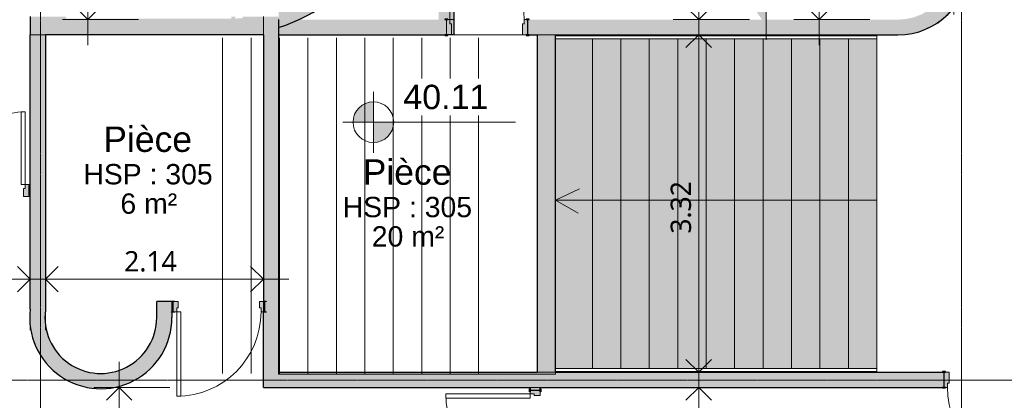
# Model space of a CAD drawing. Header units: millimetres. Extents: x -61176 to 31560, y -11428 to 53287.
# Tile 67 of 124: x -7432 to 2259, y 5620 to 9363. Entities that reach past the tile are written whole.
import ezdxf

# ---------------------------------------------------------------- set-up
doc = ezdxf.new("R2010")
doc.units = ezdxf.units.MM
for name, pattern in [('Caché', [7.14375, 4.7625, -2.38125]), ('Ligne de quadrillage', [22.225, 12.7, -3.175, 3.175, -3.175]), ('Projeté', [3.96875, 2.38125, -1.5875])]:
    doc.linetypes.add(name, pattern=pattern)
for name, color, linetype, lineweight in [('A-ANNO-DIMS', 211, 'Continuous', 9), ('A-ANNO-DIMS-100', 211, 'Continuous', 9), ('A-AREA-IDEN', 2, 'Continuous', 9), ('A-DETL-HDLN', 90, 'Caché', 9), ('A-DETL-THIN', 151, 'Continuous', 9), ('A-DOOR', 31, 'Continuous', 9), ('A-DOOR-FRAM', 31, 'Continuous', 9), ('A-FLOR', 192, 'Continuous', 9), ('A-FLOR-HRAL', 11, 'Continuous', 9), ('A-WALL', 113, 'Continuous', 9), ('G-ANNO-DIMS', 111, 'Continuous', 9), ('I-WALL', 2, 'Continuous', 9), ('S-GRID', 1, 'Continuous', 9), ('S-STRS', 31, 'Continuous', 9), ('S-STRS-ANNO', 31, 'Continuous', 9)]:
    doc.layers.add(name, color=color, linetype=linetype, lineweight=lineweight)
doc.styles.add('Arial_1', font='arial.ttf', dxfattribs={"height": 200})
doc.styles.add('Arial_2', font='arial.ttf', dxfattribs={"height": 240})
doc.styles.add('Arial_B', font='txt', dxfattribs={"height": 250})
doc.styles.add('Trebuchet MS_B', font='txt', dxfattribs={"height": 200})
doc.dimstyles.new('Cotes_linéaires_rouge_2mm', dxfattribs={"dimscale": 304.8, "dimtxt": 206.190181, "dimasz": 0.410105, "dimexe": 0.82021, "dimexo": 0.0625, "dimgap": 0.065617, "dimtad": 1, "dimlfac": 0.001, "dimrnd": 0.01, "dimzin": 0, "dimdsep": 46, "dimtxsty": 'Trebuchet MS_B', "dimblk1": 'OPEN30', "dimblk2": 'OPEN30', "dimsah": 1, "dimcen": 0.09, "dimdle": 0.82021, "dimazin": 0, "dimtfac": 1, "dimtdec": 4, "dimtix": 1, "dimtmove": 0, "dimatfit": 3, "dimfxl": 1.64042, "dimfxlon": 1, "dimtvp": 1, "dimtolj": 1, "dimtzin": 0, "dimarcsym": 2})

# ---------------------------------------------------------------- blocks, each defined once
blk = doc.blocks.new('Garde-corps - Garde-corps-971885-Niveau 1')
at = {"layer": 'A-FLOR-HRAL'}
for p, q in [((-5934.4, 1004.4), (-5904.4, 1004.4)), ((-5934.4, -2159.1), (-5934.4, 1004.4)), ((-5904.4, -2159.1), (-5904.4, 1004.4))]:
    blk.add_line(p, q, dxfattribs=at)
blk = doc.blocks.new('Garde-corps - Garde-corps-971889-Niveau 1')
at = {"layer": 'A-FLOR-HRAL'}
for p, q in [((-9203.6, 1004.4), (-9173.6, 1004.4)), ((-9203.6, -2159.1), (-9203.6, 1004.4)), ((-9173.6, -2159.1), (-9173.6, 1004.4))]:
    blk.add_line(p, q, dxfattribs=at)
blk = doc.blocks.new('Double _R_ - 1_43m x 2_04m-V4-Niveau 1')
at = {"layer": 'A-DOOR-FRAM'}
h = blk.add_hatch(color=254, dxfattribs=at)
h.paths.add_polyline_path([(-700, -58), (-700, -50), (-760, -50), (-760, -58), (-750, -58)])
h.paths.add_polyline_path([(-750, 50), (-715, 50), (-715, 58), (-760, 58), (-760, 50)])
h = blk.add_hatch(color=254, dxfattribs=at)
h.paths.add_polyline_path([(760, -58), (760, -50), (750, -50), (750, 50), (760, 50), (760, 58), (715, 58), (715, 18), (700, 18), (700, -58), (750, -58)])
h.paths.add_polyline_path([(-750, -50), (-700, -50), (-700, 18), (-715, 18), (-715, 50), (-750, 50)])
at = {"layer": 'A-DOOR'}
for p, q in [((-675, 773), (-715, 773)), ((-715, 773), (-715, 58)), ((-675, 58), (-675, 773)), ((675, 58), (675, 773)), ((675, 773), (715, 773)), ((715, 773), (715, 58)), ((-715, 58), (-675, 58)), ((715, 58), (675, 58))]:
    blk.add_line(p, q, dxfattribs=at)
for centre, start, end in [((-715, 58), 0, 90), ((715, 58), 90, 180)]:
    blk.add_arc(centre, 715, start, end, dxfattribs=at)
at = {"layer": 'A-DOOR-FRAM', "lineweight": 18}
for p, q in [((-760, 58), (-715, 58)), ((-760, 50), (-760, 58)), ((-750, 50), (-760, 50)), ((-750, -50), (-750, 50)), ((-715, 58), (-715, 50)), ((-715, 50), (-715, 18)), ((-715, 18), (-700, 18)), ((-700, 18), (-700, -50)), ((700, 18), (715, 18)), ((700, -58), (700, 18)), ((715, 58), (760, 58)), ((715, 18), (715, 58)), ((750, 50), (750, -50)), ((760, 50), (750, 50)), ((760, 58), (760, 50)), ((-760, -50), (-750, -50)), ((-760, -58), (-760, -50)), ((-700, -58), (-760, -58)), ((-700, -50), (-700, -58)), ((760, -58), (700, -58)), ((750, -50), (760, -50)), ((760, -50), (760, -58))]:
    blk.add_line(p, q, dxfattribs=at)
blk = doc.blocks.new('__Int_ Simple - __PP _0_83m x 2_04m_-1519624-Niveau 1')
at = {"layer": 'A-DOOR'}
h = blk.add_hatch(color=254, dxfattribs=at)
h.paths.add_polyline_path([(-500, -80), (-470, -80), (-470, -75), (-500, -75)])
h.paths.add_polyline_path([(430, -80), (430, -75), (400, -75), (400, -80)])
h.paths.add_polyline_path([(-470, 75), (-470, 80), (-500, 80), (-500, 75)])
h.paths.add_polyline_path([(400, 75), (430, 75), (430, 80), (400, 80)])
at = {"layer": 'A-DOOR-FRAM'}
h = blk.add_hatch(color=254, dxfattribs=at)
h.paths.add_polyline_path([(380, -75), (415, -75), (415, 75), (365, 75), (365, -35), (380, -35)])
h.paths.add_polyline_path([(-450, -75), (-450, -35), (-435, -35), (-435, 75), (-485, 75), (-485, -75)])
at = {"layer": 'A-DOOR', "lineweight": 25}
for p, q in [((-470, 80), (-500, 80)), ((-500, 80), (-500, 75)), ((-500, 75), (-470, 75)), ((-470, 75), (-470, 80)), ((430, 80), (400, 80)), ((400, 80), (400, 75)), ((400, 75), (430, 75)), ((430, 75), (430, 80)), ((-470, -75), (-500, -75)), ((-500, -75), (-500, -80)), ((-500, -80), (-470, -80)), ((-470, -80), (-470, -75)), ((430, -75), (400, -75)), ((400, -75), (400, -80)), ((400, -80), (430, -80)), ((430, -80), (430, -75))]:
    blk.add_line(p, q, dxfattribs=at)
at = {"layer": 'A-DOOR'}
for p, q in [((380, -75), (340, -75)), ((340, -905), (340, -75)), ((380, -75), (380, -905)), ((380, -905), (340, -905))]:
    blk.add_line(p, q, dxfattribs=at)
blk.add_arc((380, -75), 830, 180, 270, dxfattribs=at)
at = {"layer": 'A-DOOR-FRAM', "lineweight": 18}
for p, q in [((-485, 75), (-485, -75)), ((-435, 75), (-485, 75)), ((-435, -35), (-435, 75)), ((415, 75), (365, 75)), ((365, 75), (365, -35)), ((415, -75), (415, 75)), ((-485, -75), (-450, -75)), ((-450, -75), (-450, -35)), ((-450, -35), (-435, -35)), ((365, -35), (380, -35)), ((380, -35), (380, -75)), ((380, -75), (415, -75))]:
    blk.add_line(p, q, dxfattribs=at)
blk = doc.blocks.new('__Int_ Simple - __PP _0_83m x 2_04m_-1519594-Niveau 1')
at = {"layer": 'A-DOOR'}
h = blk.add_hatch(color=254, dxfattribs=at)
h.paths.add_polyline_path([(-500, -55), (-470, -55), (-470, -50), (-500, -50)])
h.paths.add_polyline_path([(-500, 50), (-470, 50), (-470, 55), (-500, 55)])
h.paths.add_polyline_path([(400, -55), (430, -55), (430, -50), (400, -50)])
h.paths.add_polyline_path([(400, 55), (400, 50), (430, 50), (430, 55)])
at = {"layer": 'A-DOOR-FRAM'}
h = blk.add_hatch(color=254, dxfattribs=at)
h.paths.add_polyline_path([(-485, 50), (-485, -50), (-435, -50), (-435, 10), (-450, 10), (-450, 50)])
h.paths.add_polyline_path([(365, -50), (415, -50), (415, 50), (380, 50), (380, 10), (365, 10)])
at = {"layer": 'A-DOOR'}
for p, q in [((380, 880), (340, 880)), ((340, 880), (340, 50)), ((380, 50), (380, 880)), ((380, 50), (340, 50))]:
    blk.add_line(p, q, dxfattribs=at)
at = {"layer": 'A-DOOR', "lineweight": 25}
for p, q in [((-500, 50), (-500, 55)), ((-500, 55), (-470, 55)), ((-470, 50), (-500, 50)), ((-470, 55), (-470, 50)), ((400, 50), (400, 55)), ((400, 55), (430, 55)), ((430, 50), (400, 50)), ((430, 55), (430, 50)), ((-500, -55), (-500, -50)), ((-500, -50), (-470, -50)), ((-470, -55), (-500, -55)), ((-470, -50), (-470, -55)), ((400, -55), (400, -50)), ((400, -50), (430, -50)), ((430, -55), (400, -55)), ((430, -50), (430, -55))]:
    blk.add_line(p, q, dxfattribs=at)
at = {"layer": 'A-DOOR'}
blk.add_arc((380, 50), 830, 90, 180, dxfattribs=at)
at = {"layer": 'A-DOOR-FRAM', "lineweight": 18}
for p, q in [((-485, 50), (-450, 50)), ((-485, -50), (-485, 50)), ((-450, 50), (-450, 10)), ((-450, 10), (-435, 10)), ((-435, 10), (-435, -50)), ((365, 10), (380, 10)), ((365, -50), (365, 10)), ((380, 50), (415, 50)), ((380, 10), (380, 50)), ((415, 50), (415, -50)), ((-435, -50), (-485, -50)), ((415, -50), (365, -50))]:
    blk.add_line(p, q, dxfattribs=at)
blk = doc.blocks.new('__Int_ Simple - __PP _0_73m x 2_04m_-1265892-Niveau 1')
at = {"layer": 'A-DOOR'}
h = blk.add_hatch(color=254, dxfattribs=at)
h.paths.add_polyline_path([(-450, 80), (-450, 75), (-420, 75), (-420, 80)])
h.paths.add_polyline_path([(-450, -80), (-420, -80), (-420, -75), (-450, -75)])
h.paths.add_polyline_path([(350, -75), (350, -80), (380, -80), (380, -75)])
h.paths.add_polyline_path([(350, 80), (350, 75), (380, 75), (380, 80)])
at = {"layer": 'A-DOOR-FRAM'}
h = blk.add_hatch(color=254, dxfattribs=at)
h.paths.add_polyline_path([(-435, -75), (-400, -75), (-400, -35), (-385, -35), (-385, 75), (-435, 75)])
h.paths.add_polyline_path([(315, -35), (330, -35), (330, -75), (365, -75), (365, 75), (315, 75)])
at = {"layer": 'A-DOOR', "lineweight": 25}
for p, q in [((-420, 80), (-450, 80)), ((-450, 80), (-450, 75)), ((-450, 75), (-420, 75)), ((-420, 75), (-420, 80)), ((380, 80), (350, 80)), ((350, 80), (350, 75)), ((350, 75), (380, 75)), ((380, 75), (380, 80)), ((-420, -75), (-450, -75)), ((-450, -75), (-450, -80)), ((-450, -80), (-420, -80)), ((-420, -80), (-420, -75)), ((380, -75), (350, -75)), ((350, -75), (350, -80)), ((350, -80), (380, -80)), ((380, -80), (380, -75))]:
    blk.add_line(p, q, dxfattribs=at)
at = {"layer": 'A-DOOR'}
for p, q in [((330, -75), (290, -75)), ((290, -805), (290, -75)), ((330, -75), (330, -805)), ((330, -805), (290, -805))]:
    blk.add_line(p, q, dxfattribs=at)
blk.add_arc((330, -75), 730, 180, 270, dxfattribs=at)
at = {"layer": 'A-DOOR-FRAM', "lineweight": 18}
for p, q in [((-435, 75), (-435, -75)), ((-385, 75), (-435, 75)), ((-385, -35), (-385, 75)), ((365, 75), (315, 75)), ((315, 75), (315, -35)), ((365, -75), (365, 75)), ((-435, -75), (-400, -75)), ((-400, -75), (-400, -35)), ((-400, -35), (-385, -35)), ((315, -35), (330, -35)), ((330, -35), (330, -75)), ((330, -75), (365, -75))]:
    blk.add_line(p, q, dxfattribs=at)
blk = doc.blocks.new('Cotes d_élévation - Cote d_élévation - Cible remplie-10655-Niveau 1')
at = {"layer": 'G-ANNO-DIMS'}
h = blk.add_hatch(color=256, dxfattribs=at)
edge = h.paths.add_edge_path()
edge.add_line((0, 0), (-2, 0))
edge.add_arc((0, 0), 2, 90, 180, ccw=False)
edge.add_line((0, 2), (0, 0))
h = blk.add_hatch(color=256, dxfattribs=at)
edge = h.paths.add_edge_path()
edge.add_line((0, 0), (2, 0))
edge.add_arc((0, 0), 2, 270, 360, ccw=False)
edge.add_line((0, -2), (0, 0))
for p, q in [((0, -3), (0, 3)), ((-3, 0), (14, 0))]:
    blk.add_line(p, q, dxfattribs=at)
blk.add_circle((0, 0), 2, dxfattribs=at)
blk = doc.blocks.new('DIMBLOCK159-Niveau 1')
at = {"layer": 'A-ANNO-DIMS-100'}
for p, q in [((-6453.3, 5997.7), (-6453.3, 3694)), ((-5953.3, 5747.7), (-6703.3, 5747.7)), ((-6453.3, 5747.7), (-5953.3, 5747.7)), ((-5953.3, 3944), (-6703.3, 3944)), ((-6453.3, 3944), (-5953.3, 3944))]:
    blk.add_line(p, q, dxfattribs=at)
at = {"layer": 'A-ANNO-DIMS-100', "lineweight": 25}
for p, q in [((-6453.3, 5747.7), (-6578.3, 5622.7)), ((-6453.3, 5747.7), (-6328.3, 5622.7)), ((-6453.3, 3944), (-6578.3, 4069)), ((-6453.3, 3944), (-6328.3, 4069))]:
    blk.add_line(p, q, dxfattribs=at)
at = {"layer": 'A-ANNO-DIMS-100', "color": 0, "insert": (-6729.2, 4548.8), "char_height": 200, "width": 712.929, "attachment_point": 1, "rotation": 90, "line_spacing_factor": 1.048425, "style": 'Trebuchet MS_B'}
blk.add_mtext('1.80', dxfattribs=at)
blk = doc.blocks.new('_Open30')
at = {"color": 0, "linetype": 'ByBlock', "lineweight": -2}
for p, q in [((-1, 0.268), (0, 0)), ((0, 0), (-1, -0.268)), ((0, 0), (-1, 0))]:
    blk.add_line(p, q, dxfattribs=at)
blk = doc.blocks.new('DIMBLOCK160-Niveau 1')
at = {"layer": 'A-ANNO-DIMS-100'}
for p, q in [((-8771.3, 6311.3), (-8771.3, 7061.3)), ((-7329.1, 6311.3), (-7329.1, 7061.3)), ((-7079.1, 6811.3), (-9021.3, 6811.3)), ((-8771.3, 6811.3), (-8771.3, 6311.3)), ((-7329.1, 6811.3), (-7329.1, 6311.3))]:
    blk.add_line(p, q, dxfattribs=at)
at = {"layer": 'A-ANNO-DIMS-100', "lineweight": 25}
for p, q in [((-8771.3, 6811.3), (-8646.3, 6936.3)), ((-7329.1, 6811.3), (-7454.1, 6936.3)), ((-8771.3, 6811.3), (-8646.3, 6686.3)), ((-7329.1, 6811.3), (-7454.1, 6686.3))]:
    blk.add_line(p, q, dxfattribs=at)
at = {"layer": 'A-ANNO-DIMS-100', "color": 0, "insert": (-8347.2, 7087.2), "char_height": 200, "width": 712.929, "attachment_point": 1, "rotation": 360, "line_spacing_factor": 1.048425, "style": 'Trebuchet MS_B'}
blk.add_mtext('1.44', dxfattribs=at)
blk = doc.blocks.new('DIMBLOCK161-Niveau 1')
at = {"layer": 'A-ANNO-DIMS-100'}
for p, q in [((-7179.1, 6311.3), (-7179.1, 7061.3)), ((-5034.1, 6311.3), (-5034.1, 7061.3)), ((-4784.1, 6811.3), (-7429.1, 6811.3)), ((-7179.1, 6811.3), (-7179.1, 6311.3)), ((-5034.1, 6811.3), (-5034.1, 6311.3))]:
    blk.add_line(p, q, dxfattribs=at)
at = {"layer": 'A-ANNO-DIMS-100', "lineweight": 25}
for p, q in [((-7179.1, 6811.3), (-7054.1, 6936.3)), ((-5034.1, 6811.3), (-5159.1, 6936.3)), ((-7179.1, 6811.3), (-7054.1, 6686.3)), ((-5034.1, 6811.3), (-5159.1, 6686.3))]:
    blk.add_line(p, q, dxfattribs=at)
at = {"layer": 'A-ANNO-DIMS-100', "color": 0, "insert": (-6403.7, 7087.2), "char_height": 200, "width": 712.929, "attachment_point": 1, "rotation": 360, "line_spacing_factor": 1.048425, "style": 'Trebuchet MS_B'}
blk.add_mtext('2.14', dxfattribs=at)
blk = doc.blocks.new('DIMBLOCK169-Niveau 1')
at = {"layer": 'A-ANNO-DIMS-100'}
for p, q in [((-749.3, 16044), (-749.3, 9114)), ((-249.3, 15794), (-999.3, 15794)), ((-749.3, 15794), (-249.3, 15794)), ((-249.3, 9364), (-999.3, 9364)), ((-749.3, 9364), (-249.3, 9364))]:
    blk.add_line(p, q, dxfattribs=at)
at = {"layer": 'A-ANNO-DIMS-100', "lineweight": 25}
for p, q in [((-749.3, 15794), (-874.3, 15669)), ((-749.3, 15794), (-624.3, 15669)), ((-749.3, 9364), (-874.3, 9489)), ((-749.3, 9364), (-624.3, 9489))]:
    blk.add_line(p, q, dxfattribs=at)
at = {"layer": 'A-ANNO-DIMS-100', "color": 0, "insert": (-1025.2, 12281.9), "char_height": 200, "width": 712.929, "attachment_point": 1, "rotation": 90, "line_spacing_factor": 1.048425, "style": 'Trebuchet MS_B'}
blk.add_mtext('6.43', dxfattribs=at)
blk = doc.blocks.new('DIMBLOCK170-Niveau 1')
at = {"layer": 'A-ANNO-DIMS-100'}
for p, q in [((-749.3, 9464), (-749.3, 5647.7)), ((-249.3, 9214), (-999.3, 9214)), ((-749.3, 9214), (-249.3, 9214)), ((-249.3, 5897.7), (-999.3, 5897.7)), ((-749.3, 5897.7), (-249.3, 5897.7))]:
    blk.add_line(p, q, dxfattribs=at)
at = {"layer": 'A-ANNO-DIMS-100', "lineweight": 25}
for p, q in [((-749.3, 9214), (-874.3, 9089)), ((-749.3, 9214), (-624.3, 9089)), ((-749.3, 5897.7), (-874.3, 6022.7)), ((-749.3, 5897.7), (-624.3, 6022.7))]:
    blk.add_line(p, q, dxfattribs=at)
at = {"layer": 'A-ANNO-DIMS-100', "color": 0, "insert": (-1025.2, 7258.8), "char_height": 200, "width": 712.929, "attachment_point": 1, "rotation": 90, "line_spacing_factor": 1.048425, "style": 'Trebuchet MS_B'}
blk.add_mtext('3.32', dxfattribs=at)
blk = doc.blocks.new('DIMBLOCK171-Niveau 1')
at = {"layer": 'A-ANNO-DIMS-100'}
for p, q in [((-749.3, 5997.7), (-749.3, 3694)), ((-249.3, 5747.7), (-999.3, 5747.7)), ((-749.3, 5747.7), (-249.3, 5747.7)), ((-249.3, 3944), (-999.3, 3944)), ((-749.3, 3944), (-249.3, 3944))]:
    blk.add_line(p, q, dxfattribs=at)
at = {"layer": 'A-ANNO-DIMS-100', "lineweight": 25}
for p, q in [((-749.3, 5747.7), (-874.3, 5622.7)), ((-749.3, 5747.7), (-624.3, 5622.7)), ((-749.3, 3944), (-874.3, 4069)), ((-749.3, 3944), (-624.3, 4069))]:
    blk.add_line(p, q, dxfattribs=at)
at = {"layer": 'A-ANNO-DIMS-100', "color": 0, "insert": (-1025.2, 4548.8), "char_height": 200, "width": 712.929, "attachment_point": 1, "rotation": 90, "line_spacing_factor": 1.048425, "style": 'Trebuchet MS_B'}
blk.add_mtext('1.80', dxfattribs=at)
blk = doc.blocks.new('DIMBLOCK201-Niveau 1')
at = {"layer": 'A-ANNO-DIMS-100'}
for p, q in [((436.8, 12256.9), (436.8, 9114)), ((936.8, 12006.9), (186.8, 12006.9)), ((436.8, 12006.9), (936.8, 12006.9)), ((936.8, 9364), (186.8, 9364)), ((436.8, 9364), (936.8, 9364))]:
    blk.add_line(p, q, dxfattribs=at)
at = {"layer": 'A-ANNO-DIMS-100', "lineweight": 25}
for p, q in [((436.8, 12006.9), (311.8, 11881.9)), ((436.8, 12006.9), (561.8, 11881.9)), ((436.8, 9364), (311.8, 9489)), ((436.8, 9364), (561.8, 9489))]:
    blk.add_line(p, q, dxfattribs=at)
at = {"layer": 'A-ANNO-DIMS-100', "color": 0, "insert": (160.9, 10388.4), "char_height": 200, "width": 712.929, "attachment_point": 1, "rotation": 90, "line_spacing_factor": 1.048425, "style": 'Trebuchet MS_B'}
blk.add_mtext('2.64', dxfattribs=at)
blk = doc.blocks.new('DIMBLOCK202-Niveau 1')
at = {"layer": 'A-ANNO-DIMS-100'}
for p, q in [((1762.2, 10164.1), (1762.2, 9414.1)), ((1762.2, 9664.1), (1762.2, 10164.1)), ((-84.1, 9164.1), (-84.1, 9914.1)), ((2012.2, 9664.1), (-334.1, 9664.1)), ((-84.1, 9664.1), (-84.1, 9164.1))]:
    blk.add_line(p, q, dxfattribs=at)
at = {"layer": 'A-ANNO-DIMS-100', "lineweight": 25}
for p, q in [((-84.1, 9664.1), (40.9, 9789.1)), ((1762.2, 9664.1), (1637.2, 9789.1)), ((-84.1, 9664.1), (40.9, 9539.1)), ((1762.2, 9664.1), (1637.2, 9539.1))]:
    blk.add_line(p, q, dxfattribs=at)
at = {"layer": 'A-ANNO-DIMS-100', "color": 0, "insert": (542, 9940), "char_height": 200, "width": 712.929, "attachment_point": 1, "rotation": 360, "line_spacing_factor": 1.048425, "style": 'Trebuchet MS_B'}
blk.add_mtext('1.85', dxfattribs=at)
blk = doc.blocks.new('DIMBLOCK216-Niveau 1')
at = {"layer": 'A-ANNO-DIMS-100'}
for p, q in [((-6761.5, 12572.7), (-6761.5, 9114)), ((-6261.5, 12322.7), (-7011.5, 12322.7)), ((-6761.5, 12322.7), (-6261.5, 12322.7)), ((-6261.5, 9364), (-7011.5, 9364)), ((-6761.5, 9364), (-6261.5, 9364))]:
    blk.add_line(p, q, dxfattribs=at)
at = {"layer": 'A-ANNO-DIMS-100', "lineweight": 25}
for p, q in [((-6761.5, 12322.7), (-6886.5, 12197.7)), ((-6761.5, 12322.7), (-6636.5, 12197.7)), ((-6761.5, 9364), (-6886.5, 9489)), ((-6761.5, 9364), (-6636.5, 9489))]:
    blk.add_line(p, q, dxfattribs=at)
at = {"layer": 'A-ANNO-DIMS-100', "color": 0, "insert": (-7037.4, 10546.3), "char_height": 200, "width": 712.929, "attachment_point": 1, "rotation": 90, "line_spacing_factor": 1.048425, "style": 'Trebuchet MS_B'}
blk.add_mtext('2.96', dxfattribs=at)

msp = doc.modelspace()

# ---------------------------------------------------------------- hatches: boundary and pattern name
at = {"layer": 'A-FLOR'}
h = msp.add_hatch(color=10, dxfattribs=at)
h.paths.add_polyline_path([(-4884.115, 9286.566), (-4752.174, 9334.003), (-4686.996, 9363.989), (-4884.115, 9363.989), (-4884.115, 9288.989)])
h.paths.add_polyline_path([(-84.115, 9363.989), (-84.115, 9762.593), (-234.115, 9547.909), (-203.833, 9483.058), (-163.829, 9416.934), (-124.699, 9363.989)])
h.paths.add_polyline_path([(1624.068, 12069.756), (1589.77, 12090.143), (1587.038, 12090.143), (1589.77, 12088.638)])
h.paths.add_polyline_path([(1546.199, 12109.925), (1518.211, 12122.196), (1496.021, 12129.455), (1521.648, 12119.48)])
h.paths.add_polyline_path([(1466.825, 12139.004), (1450.541, 12144.33), (1444.971, 12144.33), (1450.835, 12142.901)])
h.paths.add_polyline_path([(1385.467, 12157.931), (1377.308, 12159.636), (1380.071, 12158.51)])
h.paths.add_polyline_path([(-5071.646, 12322.739), (-4686.429, 12322.739), (-4689.285, 12324.202), (-4829.115, 12380.251), (-4959.497, 12420.151), (-5102.487, 12450.284), (-5235.252, 12466.977), (-5369.115, 12472.739), (-5369.115, 12322.739), (-5072.077, 12322.739)])
h.paths.add_polyline_path([(-9078.669, 15629.175), (-9078.703, 15629.215), (-9078.674, 15629.182)])
at = {"layer": 'A-WALL', "transparency": 33554534}
for points in [[(-4884.115, 9286.566), (-4752.174, 9334.003), (-4624.798, 9392.604), (-4502.93, 9461.934), (-4387.47, 9541.481), (-4279.273, 9630.656), (-4179.141, 9728.8), (-4087.813, 9835.185), (-4005.966, 9949.026), (-3934.204, 10069.479), (-3873.06, 10195.654), (-3822.985, 10326.617), (-3784.35, 10461.398), (-3757.442, 10599.001), (-3742.458, 10738.408), (-3739.509, 10878.586), (-3748.619, 11018.499), (-3769.718, 11157.112), (-3802.652, 11293.399), (-3847.176, 11426.351), (-3902.962, 11554.985), (-3969.595, 11678.349), (-4046.584, 11795.53), (-4133.358, 11905.661), (-4229.275, 12007.928), (-4333.627, 12101.573), (-4445.64, 12185.905), (-4564.486, 12260.298), (-4689.285, 12324.202), (-4819.115, 12377.145), (-4953.014, 12418.734), (-5089.992, 12448.663), (-5229.035, 12466.709), (-5369.115, 12472.739), (-5369.115, 12322.739), (-5235.252, 12316.673), (-5102.487, 12298.524), (-4971.907, 12268.441), (-4844.583, 12226.671), (-4721.56, 12173.555), (-4603.844, 12109.531), (-4492.402, 12035.121), (-4388.147, 11950.937), (-4291.934, 11857.668), (-4204.551, 11756.079), (-4126.715, 11647.003), (-4059.063, 11531.334), (-4002.151, 11410.021), (-3956.444, 11284.056), (-3922.318, 11154.474), (-3900.053, 11022.337), (-3889.83, 10888.727), (-3891.734, 10754.74), (-3905.748, 10621.475), (-3931.759, 10490.024), (-3969.553, 10361.464), (-4018.82, 10236.849), (-4079.156, 10117.201), (-4150.067, 10003.501), (-4230.971, 9896.68), (-4321.205, 9797.615), (-4420.029, 9707.118), (-4526.634, 9625.93), (-4640.145, 9554.716), (-4759.632, 9494.062), (-4884.115, 9444.463), (-4884.115, 9393.989)], [(1212.212, 9213.989), (1303.581, 9219.978), (1400.634, 9240.301), (1480.091, 9267.273), (1562.212, 9307.771), (1638.345, 9358.642), (1707.187, 9419.014), (1767.56, 9487.856), (1818.43, 9563.989), (1859.905, 9648.989), (1888.36, 9732.816), (1906.224, 9822.621), (1912.212, 9913.989), (1762.212, 9913.989), (1756.614, 9835.716), (1739.933, 9759.036), (1712.51, 9685.511), (1674.902, 9616.637), (1627.875, 9553.816), (1572.386, 9498.327), (1509.565, 9451.3), (1440.691, 9413.692), (1367.165, 9386.268), (1290.485, 9369.587), (1212.212, 9363.989), (1212.212, 9288.989)], [(-4959.115, 5897.67), (-4884.115, 5897.67), (-4884.115, 9393.989), (-5034.115, 9393.989), (-5034.115, 6590.611), (-5021.985, 6590.611), (-5021.985, 6490.611), (-5034.115, 6490.611), (-5034.115, 5897.67)], [(-7179.115, 6507.982), (-7179.115, 9213.989), (-7329.115, 9213.989), (-7329.115, 6517.506)], [(-6084.115, 6433.989), (-5934.115, 6433.989), (-5934.115, 6590.611), (-6084.115, 6590.611)], [(-6630.316, 5733.999), (-6539.296, 5740.441), (-6449.886, 5758.667), (-6363.607, 5788.369), (-6281.924, 5829.042), (-6206.226, 5879.994), (-6137.799, 5940.359), (-6077.806, 6009.113), (-6027.265, 6085.086), (-5987.037, 6166.988), (-5957.803, 6253.427), (-5940.062, 6342.935), (-5934.115, 6433.989), (-6084.115, 6433.989), (-6090.204, 6352.378), (-6108.335, 6272.574), (-6138.106, 6196.344), (-6178.86, 6125.375), (-6229.693, 6061.239), (-6289.48, 6005.356), (-6356.897, 5958.963), (-6430.452, 5923.087), (-6508.516, 5898.522), (-6589.36, 5885.813), (-6671.196, 5885.241), (-6752.211, 5896.818), (-6830.611, 5920.287), (-6904.66, 5955.131), (-6972.72, 6000.576), (-7033.283, 6055.618), (-7085.008, 6119.036), (-7126.751, 6189.428), (-7157.586, 6265.234), (-7176.832, 6344.777), (-7184.061, 6426.294), (-7179.115, 6507.982), (-7329.115, 6517.506), (-7334.074, 6426.392), (-7327.139, 6335.407), (-7308.427, 6246.098), (-7278.258, 6159.981), (-7237.143, 6078.521), (-7185.781, 6003.1), (-7125.044, 5935.002), (-7055.966, 5875.382), (-6979.72, 5825.255), (-6897.601, 5785.471), (-6811.004, 5756.708), (-6721.402, 5739.453)]]:
    msp.add_hatch(color=55, dxfattribs=at).paths.add_polyline_path(points)
h = msp.add_hatch(color=55, dxfattribs=at)
h.paths.add_polyline_path([(-2339.115, 9213.989), (1212.212, 9213.989), (1212.212, 9363.989), (-2432.865, 9363.989), (-2432.865, 9213.989)])
h.paths.add_polyline_path([(-4668.722, 9213.989), (-3232.865, 9213.989), (-3232.865, 9363.989), (-4884.115, 9363.989), (-4884.115, 9213.989)])
h = msp.add_hatch(color=55, dxfattribs=at)
h.paths.add_polyline_path([(2639.643, 5747.67), (3950.885, 5747.67), (3950.885, 5897.67), (2564.643, 5897.67), (2564.643, 5747.67)])
h.paths.add_polyline_path([(-4668.722, 5747.67), (1664.643, 5747.67), (1664.643, 5897.67), (-5034.115, 5897.67), (-5034.115, 5747.67)])
at = {"layer": 'I-WALL', "transparency": 33554534}
for points in [[(-3232.865, 9213.989), (-3159.115, 9213.989), (-3159.115, 15793.989), (-3309.115, 15793.989), (-3309.115, 9363.989), (-3232.865, 9363.989), (-3232.865, 9288.989)], [(-5034.115, 9213.989), (-5034.115, 9393.989), (-5238.31, 9393.989), (-5236.965, 9379.093), (-5308.514, 9374.389), (-5309.136, 9393.989), (-5349.905, 9393.989), (-5349.905, 9374.389), (-6976.518, 9374.389), (-6976.518, 9393.989), (-7329.115, 9393.989), (-7329.115, 9213.989), (-5236.965, 9213.989)], [(-2159.115, 5897.67), (-2159.115, 9213.989), (-2339.115, 9213.989), (-2339.115, 5897.67)], [(-7329.115, 7633.989), (-7329.115, 7733.989), (-7343.356, 7733.989), (-7343.356, 7633.989)], [(-5934.115, 6490.611), (-5921.985, 6490.611), (-5921.985, 6590.611), (-5934.115, 6590.611)]]:
    msp.add_hatch(color=55, dxfattribs=at).paths.add_polyline_path(points)
h = msp.add_hatch(color=55, dxfattribs=at)
h.paths.add_polyline_path([(-2408.432, 3943.989), (-2308.432, 3943.989), (-2308.432, 4817.532), (-2408.432, 4817.532)])
h.paths.add_polyline_path([(-2308.432, 5717.532), (-2308.432, 5747.67), (-2408.432, 5747.67), (-2408.432, 5717.532)])
at = {"layer": 'S-STRS'}
h = msp.add_hatch(color=10, dxfattribs=at)
h.paths.add_polyline_path([(-1795.571, 5897.67), (-1795.571, 5904.389), (-2159.115, 5904.389), (-2159.115, 5897.67), (-1971.23, 5897.67)])
h.paths.add_polyline_path([(-1795.571, 5934.389), (-1795.571, 9173.589), (-2159.115, 9173.589), (-2159.115, 5934.389), (-1971.23, 5934.389)])
h.paths.add_polyline_path([(-1971.23, 9203.589), (-1795.571, 9203.589), (-1795.571, 9213.989), (-2159.115, 9213.989), (-2159.115, 9203.589), (-2140.135, 9203.589)])
h = msp.add_hatch(color=10, dxfattribs=at)
h.paths.add_polyline_path([(-1515.571, 5897.67), (-1515.571, 5904.389), (-1795.571, 5904.389), (-1795.571, 5897.67)])
h.paths.add_polyline_path([(-1795.571, 5934.389), (-1515.571, 5934.389), (-1515.571, 9173.589), (-1795.571, 9173.589), (-1795.571, 6950.551)])
h.paths.add_polyline_path([(-1795.571, 9203.589), (-1515.571, 9203.589), (-1515.571, 9213.989), (-1795.571, 9213.989)])
h = msp.add_hatch(color=10, dxfattribs=at)
h.paths.add_polyline_path([(-1235.571, 5897.67), (-1235.571, 5904.389), (-1515.571, 5904.389), (-1515.571, 5897.67)])
h.paths.add_polyline_path([(-1235.571, 5934.389), (-1235.571, 9173.589), (-1515.571, 9173.589), (-1515.571, 5934.389)])
h.paths.add_polyline_path([(-1515.571, 9203.589), (-1235.571, 9203.589), (-1235.571, 9213.989), (-1515.571, 9213.989)])
h = msp.add_hatch(color=10, dxfattribs=at)
h.paths.add_polyline_path([(-955.571, 5897.67), (-955.571, 5904.389), (-1235.571, 5904.389), (-1235.571, 5897.67)])
h.paths.add_polyline_path([(-1235.571, 5934.389), (-955.571, 5934.389), (-955.571, 9173.589), (-1235.571, 9173.589), (-1235.571, 6950.551)])
h.paths.add_polyline_path([(-1235.571, 9203.589), (-955.571, 9203.589), (-955.571, 9213.989), (-1235.571, 9213.989)])
h = msp.add_hatch(color=10, dxfattribs=at)
h.paths.add_polyline_path([(-675.571, 5897.67), (-675.571, 5904.389), (-955.571, 5904.389), (-955.571, 5897.67)])
h.paths.add_polyline_path([(-955.571, 5934.389), (-675.571, 5934.389), (-675.571, 9173.589), (-955.571, 9173.589), (-955.571, 6950.551)])
h.paths.add_polyline_path([(-955.571, 9203.589), (-675.571, 9203.589), (-675.571, 9213.989), (-955.571, 9213.989)])
h = msp.add_hatch(color=10, dxfattribs=at)
h.paths.add_polyline_path([(-395.571, 5897.67), (-395.571, 5904.389), (-675.571, 5904.389), (-675.571, 5897.67)])
h.paths.add_polyline_path([(-675.571, 5934.389), (-395.571, 5934.389), (-395.571, 9173.589), (-675.571, 9173.589), (-675.571, 6950.551)])
h.paths.add_polyline_path([(-675.571, 9203.589), (-395.571, 9203.589), (-395.571, 9213.989), (-675.571, 9213.989)])
h = msp.add_hatch(color=10, dxfattribs=at)
h.paths.add_polyline_path([(-115.571, 5897.67), (-115.571, 5904.389), (-395.571, 5904.389), (-395.571, 5897.67)])
h.paths.add_polyline_path([(-395.571, 5934.389), (-115.571, 5934.389), (-115.571, 9173.589), (-395.571, 9173.589), (-395.571, 6950.551)])
h.paths.add_polyline_path([(-234.115, 9203.589), (-115.571, 9203.589), (-115.571, 9213.989), (-395.571, 9213.989), (-395.571, 9203.589)])
h = msp.add_hatch(color=10, dxfattribs=at)
h.paths.add_polyline_path([(164.429, 5897.67), (164.429, 5904.389), (-115.571, 5904.389), (-115.571, 5897.67)])
h.paths.add_polyline_path([(-115.571, 5934.389), (164.429, 5934.389), (164.429, 9173.589), (-115.571, 9173.589), (-115.571, 6920.444)])
h.paths.add_polyline_path([(-84.115, 9203.589), (164.429, 9203.589), (164.429, 9213.989), (-115.571, 9213.989), (-115.571, 9203.589)])
h = msp.add_hatch(color=10, dxfattribs=at)
h.paths.add_polyline_path([(444.429, 5897.67), (444.429, 5904.389), (164.429, 5904.389), (164.429, 5897.67)])
h.paths.add_polyline_path([(164.429, 5934.389), (444.429, 5934.389), (444.429, 9173.589), (164.429, 9173.589), (164.429, 6664.751)])
h.paths.add_polyline_path([(444.429, 9203.589), (444.429, 9213.989), (164.429, 9213.989), (164.429, 9203.589), (183.257, 9203.589)])
h = msp.add_hatch(color=10, dxfattribs=at)
h.paths.add_polyline_path([(724.429, 5897.67), (724.429, 5904.389), (444.429, 5904.389), (444.429, 5897.67)])
h.paths.add_polyline_path([(444.429, 5934.389), (724.429, 5934.389), (724.429, 9173.589), (444.429, 9173.589), (444.429, 6409.057)])
h.paths.add_polyline_path([(444.429, 9203.589), (724.429, 9203.589), (724.429, 9213.989), (444.429, 9213.989)])
h = msp.add_hatch(color=10, dxfattribs=at)
h.paths.add_polyline_path([(724.429, 5897.67), (1004.429, 5897.67), (1004.429, 5904.389), (724.429, 5904.389)])
h.paths.add_polyline_path([(726.261, 5934.389), (1004.429, 5934.389), (1004.429, 9173.589), (724.429, 9173.589), (724.429, 5934.389)])
h.paths.add_polyline_path([(724.429, 9203.589), (1004.429, 9203.589), (1004.429, 9213.989), (724.429, 9213.989)])
msp.add_hatch(color=10, dxfattribs=at).paths.add_polyline_path([(724.429, 5893.989), (1004.429, 5893.989), (1004.429, 5897.67), (724.429, 5897.67)])

# ---------------------------------------------------------------- linework, layer by layer
at = {"layer": 'A-DETL-HDLN'}
for p, q in [((-5435.571, 5882.532), (-5435.571, 9185.169)), ((-5155.571, 5882.532), (-5155.571, 9185.169)), ((-4875.571, 5882.532), (-4875.571, 9185.169)), ((-4595.571, 5882.532), (-4595.571, 9185.169)), ((-4315.571, 5882.532), (-4315.571, 9185.169)), ((-4035.571, 5882.532), (-4035.571, 9185.169)), ((-3755.571, 5882.532), (-3755.571, 9185.169)), ((-3475.571, 5882.532), (-3475.571, 9185.169)), ((-3195.571, 5882.532), (-3195.571, 9185.169)), ((-2915.571, 5882.532), (-2915.571, 9185.169)), ((-2915.571, 5882.532), (-2915.571, 9185.169))]:
    msp.add_line(p, q, dxfattribs=at)
at = {"layer": 'A-DETL-THIN'}
for q in [(-1923.475, 7699.507), (-1933.949, 7459.626)]:
    msp.add_line((-2159.115, 7589.626), q, dxfattribs=at)
at = {"layer": 'A-FLOR'}
for p, q in [((-3247.865, 9213.989), (-4884.115, 9213.989)), ((-2447.865, 9213.989), (-3159.115, 9213.989)), ((-2159.115, 9213.989), (-2417.865, 9213.989)), ((-2159.115, 5877.071), (-2159.115, 9213.989)), ((-4884.115, 5897.67), (-4884.115, 5877.071)), ((-4884.115, 5877.071), (-2159.115, 5877.071))]:
    msp.add_line(p, q, dxfattribs=at)
at = {"layer": 'A-WALL', "lineweight": 25}
for p, q in [((-4884.115, 9363.989), (-4884.115, 5897.67)), ((-2432.865, 9363.989), (-2432.865, 9213.989)), ((-7329.115, 7733.989), (-7329.115, 9213.989)), ((-7179.115, 9213.989), (-7179.115, 6507.982)), ((-5034.115, 9213.989), (-5034.115, 6590.611)), ((-4884.115, 9213.989), (-3232.865, 9213.989)), ((-2432.865, 9213.989), (-2339.115, 9213.989)), ((-2159.115, 9213.989), (1212.212, 9213.989)), ((-7329.115, 6517.506), (-7329.115, 7633.989)), ((-6084.115, 6433.989), (-6084.115, 6590.611)), ((-5934.115, 6590.611), (-6084.115, 6590.611)), ((-5034.115, 6590.611), (-5021.985, 6590.611)), ((-5021.985, 6590.611), (-5021.985, 6490.611)), ((-5934.115, 6490.611), (-5934.115, 6433.989)), ((-5034.115, 5747.67), (-5034.115, 6490.611)), ((-5034.115, 6490.611), (-5021.985, 6490.611)), ((-4884.115, 5897.67), (-2339.115, 5897.67)), ((-2159.115, 5897.67), (1664.643, 5897.67)), ((1664.643, 5897.67), (1664.643, 5747.67)), ((-5034.115, 5747.67), (-2408.432, 5747.67)), ((-2308.432, 5747.67), (1664.643, 5747.67))]:
    msp.add_line(p, q, dxfattribs=at)
at = {"layer": 'A-WALL'}
for p, q in [((-3232.865, 9363.989), (-3232.865, 9213.989)), ((-7329.115, 7733.989), (-7329.115, 7633.989)), ((-5934.115, 6490.611), (-5934.115, 6590.611)), ((-2339.115, 5897.67), (-2339.115, 5897.67)), ((-2408.432, 5747.67), (-2308.432, 5747.67))]:
    msp.add_line(p, q, dxfattribs=at)
at = {"layer": 'A-WALL', "lineweight": 25}
for centre, radius, start, end in [((-5369.115, 10842.739), 1630, 287.3102704, 90), ((1212.212, 9913.989), 700, 270, 0), ((-6634.115, 6433.989), 700, 173.1477617, 0), ((-6634.115, 6433.989), 550, 172.2683739, 0)]:
    msp.add_arc(centre, radius, start, end, dxfattribs=at)
at = {"layer": 'A-WALL'}
for centre, radius, start, end in [((-5369.115, 10842.739), 1630, 294.7629368, 65.2372031), ((1212.212, 9913.989), 700, 270, 337.5), ((-5369.115, 10842.739), 1630, 287.3102704, 294.7629368), ((-6634.115, 6433.989), 700, 173.1477617, 0), ((-6634.115, 6433.989), 550, 172.2683739, 0)]:
    msp.add_arc(centre, radius, start, end, dxfattribs=at)
at = {"layer": 'I-WALL', "lineweight": 25}
for p, q in [((-3159.115, 15793.989), (-3159.115, 9213.989)), ((-7329.115, 9393.989), (-7329.115, 9213.989)), ((-5034.115, 9213.989), (-7179.115, 9213.989)), ((-3159.115, 9213.989), (-3232.865, 9213.989)), ((-2339.115, 9213.989), (-2339.115, 5897.67)), ((-2159.115, 5897.67), (-2159.115, 9213.989)), ((-7329.115, 7733.989), (-7343.356, 7733.989)), ((-7343.356, 7733.989), (-7343.356, 7633.989)), ((-7329.115, 7633.989), (-7343.356, 7633.989)), ((-5934.115, 6590.611), (-5921.985, 6590.611)), ((-5921.985, 6490.611), (-5921.985, 6590.611)), ((-5934.115, 6490.611), (-5921.985, 6490.611)), ((-2408.432, 5747.67), (-2408.432, 5717.532)), ((-2308.432, 5717.532), (-2308.432, 5747.67)), ((-2308.432, 5717.532), (-2408.432, 5717.532))]:
    msp.add_line(p, q, dxfattribs=at)
at = {"layer": 'I-WALL'}
for p, q in [((-5034.115, 9393.989), (-5034.115, 9213.989)), ((-7329.115, 9213.989), (-7179.115, 9213.989)), ((-2159.115, 9213.989), (-2339.115, 9213.989)), ((-2339.115, 5897.67), (-2159.115, 5897.67))]:
    msp.add_line(p, q, dxfattribs=at)
at = {"layer": 'S-GRID', "linetype": 'Ligne de quadrillage', "lineweight": 18}
for p, q in [((-7229.115, -9486.555), (-7229.115, 51986.924)), ((1837.212, -9486.555), (1837.212, 51986.924)), ((-61176.497, 5818.989), (30259.658, 5818.989))]:
    msp.add_line(p, q, dxfattribs=at)
at = {"layer": 'S-STRS', "linetype": 'Projeté'}
for p, q in [((-1795.571, 9213.989), (-1795.571, 9203.589)), ((-1515.571, 9213.989), (-1515.571, 9203.589)), ((-1235.571, 9213.989), (-1235.571, 9203.589)), ((-955.571, 9213.989), (-955.571, 9203.589)), ((-675.571, 9213.989), (-675.571, 9203.589)), ((-395.571, 9213.989), (-395.571, 9203.589)), ((-115.571, 9213.989), (-115.571, 9203.589)), ((164.429, 9213.989), (164.429, 9203.589)), ((444.429, 9213.989), (444.429, 9203.589)), ((724.429, 9213.989), (724.429, 9203.589)), ((-1795.571, 9173.589), (-1795.571, 5934.389)), ((-1515.571, 9173.589), (-1515.571, 5934.389)), ((-1235.571, 9173.589), (-1235.571, 5934.389)), ((-955.571, 9173.589), (-955.571, 5934.389)), ((-675.571, 9173.589), (-675.571, 5934.389)), ((-395.571, 9173.589), (-395.571, 5934.389)), ((-115.571, 9173.589), (-115.571, 5934.389)), ((164.429, 9173.589), (164.429, 5934.389)), ((444.429, 9173.589), (444.429, 5934.389)), ((724.429, 9173.589), (724.429, 5934.389)), ((-1795.571, 5904.389), (-1795.571, 5897.67)), ((-1515.571, 5904.389), (-1515.571, 5897.67)), ((-1235.571, 5904.389), (-1235.571, 5897.67)), ((-955.571, 5904.389), (-955.571, 5897.67)), ((-675.571, 5904.389), (-675.571, 5897.67)), ((-395.571, 5904.389), (-395.571, 5897.67)), ((-115.571, 5904.389), (-115.571, 5897.67)), ((164.429, 5904.389), (164.429, 5897.67)), ((444.429, 5904.389), (444.429, 5897.67)), ((724.429, 5904.389), (724.429, 5897.67)), ((724.429, 5897.67), (724.429, 5893.989))]:
    msp.add_line(p, q, dxfattribs=at)
at = {"layer": 'S-STRS'}
for p, q in [((-1795.571, 9213.989), (-1795.571, 9203.589)), ((-1515.571, 9213.989), (-1515.571, 9203.589)), ((-1235.571, 9213.989), (-1235.571, 9203.589)), ((-955.571, 9213.989), (-955.571, 9203.589)), ((-675.571, 9213.989), (-675.571, 9203.589)), ((-395.571, 9213.989), (-395.571, 9203.589)), ((-115.571, 9213.989), (-115.571, 9203.589)), ((164.429, 9213.989), (164.429, 9203.589)), ((444.429, 9213.989), (444.429, 9203.589)), ((724.429, 9213.989), (1004.429, 9213.989)), ((724.429, 9213.989), (724.429, 9203.589)), ((1004.429, 9213.989), (1004.429, 9203.589)), ((-1795.571, 9173.589), (-1795.571, 5934.389)), ((-1515.571, 9173.589), (-1515.571, 5934.389)), ((-1235.571, 9173.589), (-1235.571, 5934.389)), ((-955.571, 9173.589), (-955.571, 5934.389)), ((-675.571, 9173.589), (-675.571, 5934.389)), ((-395.571, 9173.589), (-395.571, 5934.389)), ((-115.571, 9173.589), (-115.571, 5934.389)), ((164.429, 9173.589), (164.429, 5934.389)), ((444.429, 9173.589), (444.429, 5934.389)), ((724.429, 9173.589), (724.429, 5934.389)), ((1004.429, 9173.589), (1004.429, 5934.389)), ((-1795.571, 5904.389), (-1795.571, 5897.67)), ((-1515.571, 5904.389), (-1515.571, 5897.67)), ((-1235.571, 5904.389), (-1235.571, 5897.67)), ((-955.571, 5904.389), (-955.571, 5897.67)), ((-675.571, 5904.389), (-675.571, 5897.67)), ((-395.571, 5904.389), (-395.571, 5897.67)), ((-115.571, 5904.389), (-115.571, 5897.67)), ((164.429, 5904.389), (164.429, 5897.67)), ((444.429, 5904.389), (444.429, 5897.67)), ((724.429, 5904.389), (724.429, 5897.67)), ((724.429, 5897.67), (724.429, 5893.989)), ((724.429, 5893.989), (1004.429, 5893.989)), ((1004.429, 5904.389), (1004.429, 5897.67)), ((1004.429, 5897.67), (1004.429, 5893.989))]:
    msp.add_line(p, q, dxfattribs=at)
at = {"layer": 'S-STRS-ANNO'}
for p, q in [((-2159.115, 7589.626), (-1795.571, 7589.626)), ((-1795.571, 7589.626), (-1515.571, 7589.626)), ((-1515.571, 7589.626), (-1235.571, 7589.626)), ((-1235.571, 7589.626), (-955.571, 7589.626)), ((-955.571, 7589.626), (-675.571, 7589.626)), ((-675.571, 7589.626), (-395.571, 7589.626)), ((-395.571, 7589.626), (-115.571, 7589.626)), ((-115.571, 7589.626), (164.429, 7589.626)), ((164.429, 7589.626), (444.429, 7589.626)), ((444.429, 7589.626), (724.429, 7589.626)), ((724.429, 7589.626), (1004.429, 7589.626))]:
    msp.add_line(p, q, dxfattribs=at)

# ---------------------------------------------------------------- block references
at = {"layer": 'A-DOOR'}
for name, p, rotation in [('__Int_ Simple - __PP _0_73m x 2_04m_-1265892-Niveau 1', (-2867.865, 9288.989), 180), ('__Int_ Simple - __PP _0_83m x 2_04m_-1519594-Niveau 1', (-5506.985, 6540.611), 180), ('__Int_ Simple - __PP _0_83m x 2_04m_-1519594-Niveau 1', (-2358.432, 5302.532), 90.00000000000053)]:
    msp.add_blockref(name, p, dxfattribs=dict(at, rotation=rotation))
for name, p in [('Double _R_ - 1_43m x 2_04m-V4-Niveau 1', (-8093.356, 7683.989)), ('__Int_ Simple - __PP _0_83m x 2_04m_-1519624-Niveau 1', (2149.643, 5822.67))]:
    msp.add_blockref(name, p, dxfattribs=at)
at = {"layer": 'A-FLOR-HRAL', "rotation": 270.0000000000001}
for name in ['Garde-corps - Garde-corps-971889-Niveau 1', 'Garde-corps - Garde-corps-971885-Niveau 1']:
    msp.add_blockref(name, (0, 0), dxfattribs=at)
at = {"layer": 'G-ANNO-DIMS', "xscale": 99.99999999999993, "yscale": 99.99999999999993, "zscale": 99.99999999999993}
msp.add_blockref('Cotes d_élévation - Cote d_élévation - Cible remplie-10655-Niveau 1', (-3951.126, 8355.53), dxfattribs=at)

# ---------------------------------------------------------------- texts
at = {"layer": 'A-AREA-IDEN', "attachment_point": 1}
for s, insert, char_height, width, style in [('Pièce', (-6609.558, 8312.967), 250, 1098.31187, 'Arial_B'), ('HSP : 305', (-6806.149, 7943.826), 200, 1579.32437, 'Arial_1'), ('Pièce', (-4056.499, 7990.014), 250, 1098.31187, 'Arial_B'), ('6 m²', (-6441.058, 7655.053), 200, 689.45125, 'Arial_1'), ('HSP : 305', (-4253.091, 7620.872), 200, 1579.32437, 'Arial_1'), ('20 m²', (-3966.999, 7332.1), 200, 881.85625, 'Arial_1')]:
    msp.add_mtext(s, dxfattribs=dict(at, insert=insert, char_height=char_height, width=width, style=style))

# ---------------------------------------------------------------- dimensions: what is measured, and where the dimension line sits
at = {"layer": 'A-ANNO-DIMS'}
for base, p1, p2, angle, override, picture, middle in [((-749.25, 9363.989), (-249.25, 15793.989), (-249.25, 9363.989), 90, {"dimpost": '<>', "dimfxl": 6429.999995}, 'DIMBLOCK169-Niveau 1', (-873.224, 12578.989)), ((-6761.52, 9363.989), (-6261.52, 12322.739), (-6261.52, 9363.989), 90, {"dimpost": '<>', "dimfxl": 2958.750001}, 'DIMBLOCK216-Niveau 1', (-6885.493, 10843.364)), ((436.77, 9363.989), (936.77, 12006.854), (936.77, 9363.989), 90, {"dimpost": '<>', "dimfxl": 2642.864647}, 'DIMBLOCK201-Niveau 1', (312.797, 10685.421)), ((-84.115, 9664.105), (1762.212, 10164.105), (-84.115, 9164.105), 360, {"dimpost": '<>', "dimfxl": 2099.743983}, 'DIMBLOCK202-Niveau 1', (839.049, 9787.876)), ((-749.25, 5897.67), (-249.25, 9213.989), (-249.25, 5897.67), 90, {"dimpost": '<>', "dimfxl": 3316.319469}, 'DIMBLOCK170-Niveau 1', (-873.022, 7555.829)), ((-8771.258, 6811.291), (-7329.115, 6311.291), (-8771.258, 6311.291), 360, {"dimpost": '<>', "dimfxl": 1442.142721}, 'DIMBLOCK160-Niveau 1', (-8050.187, 6934.658)), ((-7179.115139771, 6811.290718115), (-5034.115140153, 6311.290717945), (-7179.115139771, 6311.290718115), 359.999999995, {"dimpost": '<>', "dimfxl": 2145}, 'DIMBLOCK161-Niveau 1', (-6106.615139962, 6935.061757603)), ((-6453.287, 3943.989), (-5953.287, 5747.67), (-5953.287, 3943.989), 90, {"dimpost": '<>', "dimfxl": 1803.680528}, 'DIMBLOCK159-Niveau 1', (-6577.058, 4845.829)), ((-749.25, 3943.989), (-249.25, 5747.67), (-249.25, 3943.989), 90, {"dimpost": '<>', "dimfxl": 1803.680528}, 'DIMBLOCK171-Niveau 1', (-873.022, 4845.829))]:
    dim = msp.add_linear_dim(base=base, p1=p1, p2=p2, angle=angle, dimstyle='Cotes_linéaires_rouge_2mm', override=override, dxfattribs=at)
    dim.commit()
    dim.dimension.update_dxf_attribs({"geometry": picture, "text_midpoint": middle})

# ---------------------------------------------------------------- next in the draw order: texts
at = {"layer": 'G-ANNO-DIMS', "insert": (-3657.079, 8723.763), "char_height": 240, "width": 1004.89974, "attachment_point": 1, "line_spacing_factor": 0.941778, "style": 'Arial_2', "bg_fill": 3, "box_fill_scale": 1.25, "bg_fill_color": 256, "bg_fill_true_color": 13158600, "bg_fill_transparency": 0}
msp.add_mtext('40.11', dxfattribs=at)

doc.saveas('drawing.dxf')
